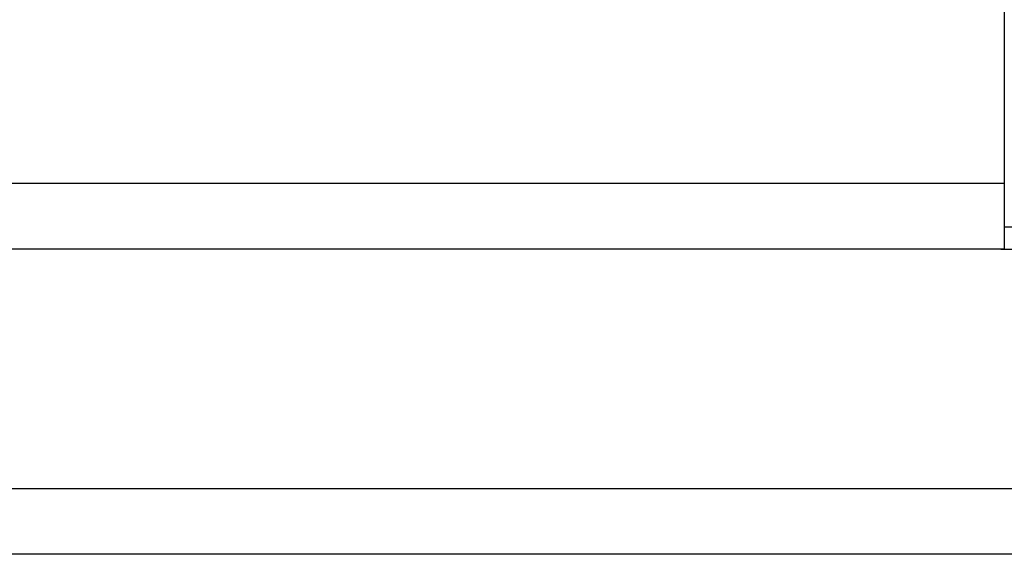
# Model space of a CAD drawing. Header units: millimetres. Extents: x 904 to 1270, y 438 to 567.
# Tile 40 of 54: x 1192 to 1215, y 459 to 471. Entities that reach past the tile are written whole.
import ezdxf

# ---------------------------------------------------------------- set-up
doc = ezdxf.new("R2010")
doc.units = ezdxf.units.MM
doc.layers.add('2', color=7, linetype='CONTINUOUS')

msp = doc.modelspace()

# ---------------------------------------------------------------- linework, layer by layer
at = {"layer": '2', "color": 0, "linetype": 'Continuous'}
for p, q in [((1214.989, 492.023), (1214.989, 465.523)), ((1214.989, 467.023), (1145.689, 467.023)), ((1225.489, 466.023), (1214.989, 466.023)), ((1214.91, 465.523), (1225.489, 465.523))]:
    msp.add_line(p, q, dxfattribs=at)
for points in [[(1214.989, 465.523), (1180.389, 465.523)], [(1269.589, 460.023), (1089.112, 460.023)], [(1269.589, 458.523), (1045.689, 458.523)]]:
    msp.add_open_spline(points, degree=1, dxfattribs=at)

doc.saveas('drawing.dxf')
